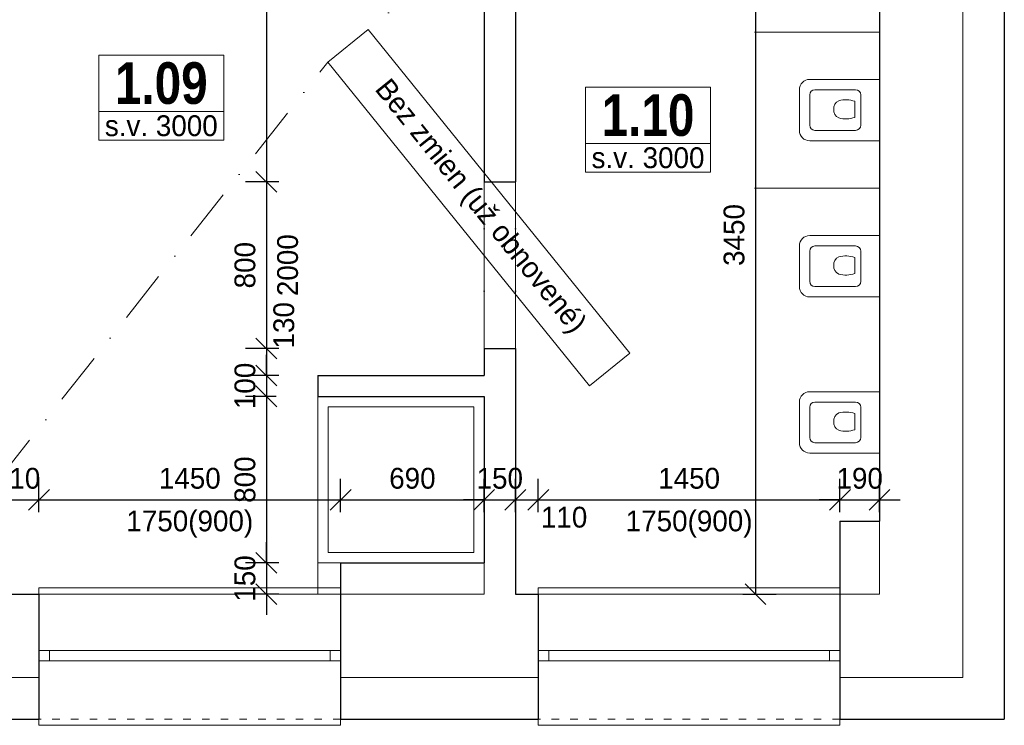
# Model space of a CAD drawing. Header units: millimetres. Extents: x -65956 to 5894746, y -14679 to 163521.
# Tile 35 of 89: x -40239 to -35506, y 29197 to 32586. Entities that reach past the tile are written whole.
import ezdxf

# ---------------------------------------------------------------- set-up
doc = ezdxf.new("R2010")
doc.units = ezdxf.units.MM
for name, pattern in [('__$$DASHDOT$$', [10.01, 5, -2.5, 0.01, -2.5]), ('ACAD_ISO03W100', [30, 12, -18]), ('ČERCHOVANÁ', [1, 0.5, -0.25, 0, -0.25])]:
    doc.linetypes.add(name, pattern=pattern)
doc.layers.get('0').update_dxf_attribs({"lineweight": 5})
doc.layers.get('Defpoints').update_dxf_attribs({"color": 2, "lineweight": 30})
doc.layers.add('- pomocna', color=232, linetype='Continuous', lineweight=0, plot=False)
for name, color, linetype, lineweight in [('- zariadenie', 30, 'Continuous', 0), ('A-Místnosti-T', 6, 'Continuous', 5), ('H popisky', 30, 'Continuous', 25), ('H stavba', 82, 'Continuous', 30), ('KOTY', 51, 'Continuous', 5), ('m_popis', 7, 'Continuous', 0), ('otvor', 163, 'Continuous', 5), ('Tbč stavba', 4, 'ČERCHOVANÁ', 0), ('Tč stavba', 7, 'ACAD_ISO03W100', 5), ('VT sanita', 210, 'Continuous', 5)]:
    doc.layers.add(name, color=color, linetype=linetype, lineweight=lineweight)
doc.styles.add('1-100_te_2mm_200', font='technic_.ttf', dxfattribs={"height": 200})
doc.styles.add('1-20_ce_5mm_100', font='GOTHIC.TTF', dxfattribs={"height": 100})
doc.styles.add('1-50_ce_2mm_100', font='GOTHIC.TTF', dxfattribs={"height": 100})
doc.dimstyles.new('technic_1-100', dxfattribs={"dimtxt": 200, "dimasz": 240, "dimexe": 300, "dimexo": 200, "dimgap": 100, "dimtad": 1, "dimdec": 1, "dimrnd": 0.5, "dimtxsty": '1-100_te_2mm_200', "dimblk": 'OBLIQUE', "dimcen": 2.5, "dimclrd": 256, "dimclrt": 256, "dimadec": 0, "dimazin": 0, "dimtfac": 1, "dimtdec": 1, "dimtix": 1, "dimtmove": 1, "dimatfit": 3, "dimldrblk": 'OBLIQUE', "dimfxl": 400, "dimfxlon": 1, "dimarcsym": 0})

# ---------------------------------------------------------------- blocks, each defined once
blk = doc.blocks.new('_Oblique')
at = {"color": 0, "linetype": 'ByBlock', "lineweight": -2}
blk.add_line((-0.5, -0.5), (0.5, 0.5), dxfattribs=at)
blk = doc.blocks.new('*D548')
at = {"layer": 'Defpoints', "color": 0, "transparency": 16777216}
for p in [(-40146, 30280.3), (-40356, 29977), (-40146, 29827)]:
    blk.add_point(p, dxfattribs=at)
at = {"layer": 'KOTY', "color": 0, "lineweight": -2, "transparency": 16777216}
for p, q in [((-40356, 30220.3), (-40356, 30380.3)), ((-40146, 30220.3), (-40146, 30380.3))]:
    blk.add_line(p, q, dxfattribs=at)
at = {"layer": 'KOTY', "lineweight": -2, "transparency": 16777216}
for p, q in [((-40356, 30280.3), (-40456, 30280.3)), ((-40356, 30280.3), (-40146, 30280.3)), ((-40146, 30280.3), (-40046, 30280.3))]:
    blk.add_line(p, q, dxfattribs=at)
at = {"layer": 'KOTY', "lineweight": -2, "transparency": 16777216, "xscale": 100, "yscale": 100, "zscale": 100}
blk.add_blockref('_Oblique', (-40356, 30280.3), dxfattribs=at)
at = {"layer": 'KOTY', "lineweight": -2, "transparency": 16777216, "xscale": 100, "yscale": 100, "zscale": 100, "rotation": 180}
blk.add_blockref('_Oblique', (-40146, 30280.3), dxfattribs=at)
at = {"layer": 'KOTY', "transparency": 16777216, "insert": (-40251, 30382.8), "char_height": 100, "attachment_point": 5, "style": '1-20_ce_5mm_100'}
blk.add_mtext('210', dxfattribs=at)
blk = doc.blocks.new('*D425')
at = {"layer": 'Defpoints', "color": 0, "transparency": 16777216}
for p in [(-38696, 30280.3), (-40146, 29827), (-38696, 29827)]:
    blk.add_point(p, dxfattribs=at)
at = {"layer": 'KOTY', "color": 0, "lineweight": -2, "transparency": 16777216}
for p, q in [((-40146, 30220.3), (-40146, 30380.3)), ((-38696, 30220.3), (-38696, 30380.3))]:
    blk.add_line(p, q, dxfattribs=at)
at = {"layer": 'KOTY', "lineweight": -2, "transparency": 16777216}
blk.add_line((-40146, 30280.3), (-38696, 30280.3), dxfattribs=at)
at = {"layer": 'KOTY', "lineweight": -2, "transparency": 16777216, "xscale": 100, "yscale": 100, "zscale": 100, "rotation": 180}
blk.add_blockref('_Oblique', (-40146, 30280.3), dxfattribs=at)
at = {"layer": 'KOTY', "lineweight": -2, "transparency": 16777216, "xscale": 100, "yscale": 100, "zscale": 100}
blk.add_blockref('_Oblique', (-38696, 30280.3), dxfattribs=at)
at = {"layer": 'KOTY', "transparency": 16777216, "char_height": 100, "attachment_point": 5, "style": '1-20_ce_5mm_100'}
for s, insert in [('1450', (-39421, 30382.8)), ('1750(900)', (-39421, 30163.6))]:
    blk.add_mtext(s, dxfattribs=dict(at, insert=insert))
blk = doc.blocks.new('*D549')
at = {"layer": 'Defpoints', "color": 0, "transparency": 16777216}
for p in [(-38006, 30280.3), (-38006, 29977), (-38696, 29827)]:
    blk.add_point(p, dxfattribs=at)
at = {"layer": 'KOTY', "color": 0, "lineweight": -2, "transparency": 16777216}
for p, q in [((-38696, 30220.3), (-38696, 30380.3)), ((-38006, 30220.3), (-38006, 30380.3))]:
    blk.add_line(p, q, dxfattribs=at)
at = {"layer": 'KOTY', "lineweight": -2, "transparency": 16777216}
blk.add_line((-38696, 30280.3), (-38006, 30280.3), dxfattribs=at)
at = {"layer": 'KOTY', "lineweight": -2, "transparency": 16777216, "xscale": 100, "yscale": 100, "zscale": 100, "rotation": 180}
blk.add_blockref('_Oblique', (-38696, 30280.3), dxfattribs=at)
at = {"layer": 'KOTY', "lineweight": -2, "transparency": 16777216, "xscale": 100, "yscale": 100, "zscale": 100}
blk.add_blockref('_Oblique', (-38006, 30280.3), dxfattribs=at)
at = {"layer": 'KOTY', "transparency": 16777216, "insert": (-38351, 30382.8), "char_height": 100, "attachment_point": 5, "style": '1-20_ce_5mm_100'}
blk.add_mtext('690', dxfattribs=at)
blk = doc.blocks.new('*D554')
at = {"layer": 'Defpoints', "color": 0, "transparency": 16777216}
for p in [(-37856, 30280.3), (-38006, 29977), (-37856, 29827)]:
    blk.add_point(p, dxfattribs=at)
at = {"layer": 'KOTY', "color": 0, "lineweight": -2, "transparency": 16777216}
for p, q in [((-38006, 30220.3), (-38006, 30380.3)), ((-37856, 30220.3), (-37856, 30380.3))]:
    blk.add_line(p, q, dxfattribs=at)
at = {"layer": 'KOTY', "lineweight": -2, "transparency": 16777216}
for p, q in [((-38006, 30280.3), (-38106, 30280.3)), ((-38006, 30280.3), (-37856, 30280.3)), ((-37856, 30280.3), (-37756, 30280.3))]:
    blk.add_line(p, q, dxfattribs=at)
at = {"layer": 'KOTY', "lineweight": -2, "transparency": 16777216, "xscale": 100, "yscale": 100, "zscale": 100}
blk.add_blockref('_Oblique', (-38006, 30280.3), dxfattribs=at)
at = {"layer": 'KOTY', "lineweight": -2, "transparency": 16777216, "xscale": 100, "yscale": 100, "zscale": 100, "rotation": 180}
blk.add_blockref('_Oblique', (-37856, 30280.3), dxfattribs=at)
at = {"layer": 'KOTY', "transparency": 16777216, "insert": (-37931, 30382.8), "char_height": 100, "attachment_point": 5, "style": '1-20_ce_5mm_100'}
blk.add_mtext('150', dxfattribs=at)
blk = doc.blocks.new('*D555')
at = {"layer": 'Defpoints', "color": 0, "transparency": 16777216}
for p in [(-37746, 30280.3), (-37856, 29827), (-37746, 29827)]:
    blk.add_point(p, dxfattribs=at)
at = {"layer": 'KOTY', "color": 0, "lineweight": -2, "transparency": 16777216}
for p, q in [((-37856, 30220.3), (-37856, 30380.3)), ((-37746, 30220.3), (-37746, 30380.3))]:
    blk.add_line(p, q, dxfattribs=at)
at = {"layer": 'KOTY', "lineweight": -2, "transparency": 16777216}
blk.add_line((-37856, 30280.3), (-37746, 30280.3), dxfattribs=at)
at = {"layer": 'KOTY', "lineweight": -2, "transparency": 16777216, "xscale": 100, "yscale": 100, "zscale": 100, "rotation": 180}
blk.add_blockref('_Oblique', (-37856, 30280.3), dxfattribs=at)
at = {"layer": 'KOTY', "lineweight": -2, "transparency": 16777216, "xscale": 100, "yscale": 100, "zscale": 100}
blk.add_blockref('_Oblique', (-37746, 30280.3), dxfattribs=at)
at = {"layer": 'KOTY', "transparency": 16777216, "insert": (-37621.8, 30196), "char_height": 100, "attachment_point": 5, "style": '1-20_ce_5mm_100'}
blk.add_mtext('110', dxfattribs=at)
blk = doc.blocks.new('*D426')
at = {"layer": 'Defpoints', "color": 0, "transparency": 16777216}
for p in [(-36296, 30280.3), (-37746, 29827), (-36296, 29827)]:
    blk.add_point(p, dxfattribs=at)
at = {"layer": 'KOTY', "color": 0, "lineweight": -2, "transparency": 16777216}
for p, q in [((-37746, 30220.3), (-37746, 30380.3)), ((-36296, 30220.3), (-36296, 30380.3))]:
    blk.add_line(p, q, dxfattribs=at)
at = {"layer": 'KOTY', "lineweight": -2, "transparency": 16777216}
blk.add_line((-37746, 30280.3), (-36296, 30280.3), dxfattribs=at)
at = {"layer": 'KOTY', "lineweight": -2, "transparency": 16777216, "xscale": 100, "yscale": 100, "zscale": 100, "rotation": 180}
blk.add_blockref('_Oblique', (-37746, 30280.3), dxfattribs=at)
at = {"layer": 'KOTY', "lineweight": -2, "transparency": 16777216, "xscale": 100, "yscale": 100, "zscale": 100}
blk.add_blockref('_Oblique', (-36296, 30280.3), dxfattribs=at)
at = {"layer": 'KOTY', "transparency": 16777216, "char_height": 100, "attachment_point": 5, "style": '1-20_ce_5mm_100'}
for s, insert in [('1450', (-37021, 30382.8)), ('1750(900)', (-37021, 30163.6))]:
    blk.add_mtext(s, dxfattribs=dict(at, insert=insert))
blk = doc.blocks.new('*D427')
at = {"layer": 'Defpoints', "color": 0, "transparency": 16777216}
for p in [(-36106, 30280.3), (-36296, 29827), (-36106, 29827)]:
    blk.add_point(p, dxfattribs=at)
at = {"layer": 'KOTY', "color": 0, "lineweight": -2, "transparency": 16777216}
for p, q in [((-36296, 30220.3), (-36296, 30380.3)), ((-36106, 30220.3), (-36106, 30380.3))]:
    blk.add_line(p, q, dxfattribs=at)
at = {"layer": 'KOTY', "lineweight": -2, "transparency": 16777216}
for p, q in [((-36296, 30280.3), (-36396, 30280.3)), ((-36296, 30280.3), (-36106, 30280.3)), ((-36106, 30280.3), (-36006, 30280.3))]:
    blk.add_line(p, q, dxfattribs=at)
at = {"layer": 'KOTY', "lineweight": -2, "transparency": 16777216, "xscale": 100, "yscale": 100, "zscale": 100}
blk.add_blockref('_Oblique', (-36296, 30280.3), dxfattribs=at)
at = {"layer": 'KOTY', "lineweight": -2, "transparency": 16777216, "xscale": 100, "yscale": 100, "zscale": 100, "rotation": 180}
blk.add_blockref('_Oblique', (-36106, 30280.3), dxfattribs=at)
at = {"layer": 'KOTY', "transparency": 16777216, "insert": (-36201, 30382.8), "char_height": 100, "attachment_point": 5, "style": '1-20_ce_5mm_100'}
blk.add_mtext('190', dxfattribs=at)
blk = doc.blocks.new('*D559')
at = {"layer": 'Defpoints', "color": 0, "transparency": 16777216}
for p in [(-36106, 33277), (-37746, 29827), (-36702, 29827)]:
    blk.add_point(p, dxfattribs=at)
at = {"layer": 'KOTY', "color": 0, "lineweight": -2, "transparency": 16777216}
for p, q in [((-36642, 33277), (-36802, 33277)), ((-36762, 29827), (-36602, 29827))]:
    blk.add_line(p, q, dxfattribs=at)
at = {"layer": 'KOTY', "lineweight": -2, "transparency": 16777216}
blk.add_line((-36702, 33277), (-36702, 29827), dxfattribs=at)
at = {"layer": 'KOTY', "lineweight": -2, "transparency": 16777216, "xscale": 100, "yscale": 100, "zscale": 100}
for p, rotation in [((-36702, 33277), 90), ((-36702, 29827), 270)]:
    blk.add_blockref('_Oblique', p, dxfattribs=dict(at, rotation=rotation))
at = {"layer": 'KOTY', "transparency": 16777216, "insert": (-36804.6, 31552), "char_height": 100, "attachment_point": 5, "rotation": 90, "style": '1-20_ce_5mm_100'}
blk.add_mtext('3450', dxfattribs=at)
blk = doc.blocks.new('fdgfdsgdfs')
at = {"layer": '- zariadenie'}
for p, q in [((1096714.8, -605249), (1096519.8, -605249)), ((1096469.8, -605299), (1096469.8, -605634.1)), ((1096519.8, -605324), (1096519.8, -605519.1)), ((1096689.8, -605299), (1096544.8, -605299)), ((1096714.8, -605519.1), (1096714.8, -605324)), ((1096764.8, -605634.1), (1096764.8, -605299)), ((1096620.8, -605515), (1096582.2, -605515)), ((1096620.8, -605515), (1096659.5, -605515)), ((1096689.8, -605544.1), (1096544.8, -605544.1)), ((1096469.8, -605634.1), (1096764.8, -605634.1))]:
    blk.add_line(p, q, dxfattribs=at)
for centre, radius, start, end in [((1096519.8, -605299), 50, 90, 180), ((1096714.8, -605299), 50, 0, 90), ((1096544.8, -605324), 25, 90, 180), ((1096689.8, -605324), 25, 0, 90), ((1096617.4, -605455.8), 41.5, 84.2198, 156.4961), ((1096624.3, -605455.8), 41.5, 23.5039, 95.7802), ((1096700.5, -605472.5), 125.7, 164.6539, 199.755), ((1096541.2, -605472.5), 125.7, 340.245, 15.346), ((1096544.8, -605519.1), 25, 180, 270), ((1096689.8, -605519.1), 25, 270, 0)]:
    blk.add_arc(centre, radius, start, end, dxfattribs=at)
blk = doc.blocks.new('*D562')
at = {"layer": 'Defpoints', "color": 0, "transparency": 16777216}
for p in [(-38006, 34127), (-39052.8, 31807), (-38006, 31807)]:
    blk.add_point(p, dxfattribs=at)
at = {"layer": 'KOTY', "color": 0, "lineweight": -2, "transparency": 16777216}
for p, q in [((-38992.8, 34127), (-39152.8, 34127)), ((-38992.8, 31807), (-39152.8, 31807))]:
    blk.add_line(p, q, dxfattribs=at)
at = {"layer": 'KOTY', "lineweight": -2, "transparency": 16777216}
blk.add_line((-39052.8, 34127), (-39052.8, 31807), dxfattribs=at)
at = {"layer": 'KOTY', "lineweight": -2, "transparency": 16777216, "xscale": 100, "yscale": 100, "zscale": 100}
for p, rotation in [((-39052.8, 34127), 90), ((-39052.8, 31807), 270)]:
    blk.add_blockref('_Oblique', p, dxfattribs=dict(at, rotation=rotation))
at = {"layer": 'KOTY', "transparency": 16777216, "insert": (-39155.4, 32967), "char_height": 100, "attachment_point": 5, "rotation": 90, "style": '1-20_ce_5mm_100'}
blk.add_mtext('2320', dxfattribs=at)
blk = doc.blocks.new('*D563')
at = {"layer": 'Defpoints', "color": 0, "transparency": 16777216}
for p in [(-38006, 31807), (-39052.8, 31007), (-38006, 31007)]:
    blk.add_point(p, dxfattribs=at)
at = {"layer": 'KOTY', "color": 0, "lineweight": -2, "transparency": 16777216}
for p, q in [((-38992.8, 31807), (-39152.8, 31807)), ((-38992.8, 31007), (-39152.8, 31007))]:
    blk.add_line(p, q, dxfattribs=at)
at = {"layer": 'KOTY', "lineweight": -2, "transparency": 16777216}
blk.add_line((-39052.8, 31807), (-39052.8, 31007), dxfattribs=at)
at = {"layer": 'KOTY', "lineweight": -2, "transparency": 16777216, "xscale": 100, "yscale": 100, "zscale": 100}
for p, rotation in [((-39052.8, 31807), 90), ((-39052.8, 31007), 270)]:
    blk.add_blockref('_Oblique', p, dxfattribs=dict(at, rotation=rotation))
at = {"layer": 'KOTY', "transparency": 16777216, "char_height": 100, "attachment_point": 5, "rotation": 90, "style": '1-20_ce_5mm_100'}
for s, insert in [('2000', (-38950.3, 31407)), ('800', (-39155.4, 31407))]:
    blk.add_mtext(s, dxfattribs=dict(at, insert=insert))
blk = doc.blocks.new('*D564')
at = {"layer": 'Defpoints', "color": 0, "transparency": 16777216}
for p in [(-38006, 31007), (-39052.8, 30877), (-38006, 30877)]:
    blk.add_point(p, dxfattribs=at)
at = {"layer": 'KOTY', "color": 0, "lineweight": -2, "transparency": 16777216}
for p, q in [((-38992.8, 31007), (-39152.8, 31007)), ((-38992.8, 30877), (-39152.8, 30877))]:
    blk.add_line(p, q, dxfattribs=at)
at = {"layer": 'KOTY', "lineweight": -2, "transparency": 16777216}
blk.add_line((-39052.8, 31007), (-39052.8, 30877), dxfattribs=at)
at = {"layer": 'KOTY', "lineweight": -2, "transparency": 16777216, "xscale": 100, "yscale": 100, "zscale": 100}
for p, rotation in [((-39052.8, 31007), 90), ((-39052.8, 30877), 270)]:
    blk.add_blockref('_Oblique', p, dxfattribs=dict(at, rotation=rotation))
at = {"layer": 'KOTY', "transparency": 16777216, "insert": (-38968.6, 31118.3), "char_height": 100, "attachment_point": 5, "rotation": 90, "style": '1-20_ce_5mm_100'}
blk.add_mtext('130', dxfattribs=at)
blk = doc.blocks.new('*D565')
at = {"layer": 'Defpoints', "color": 0, "transparency": 16777216}
for p in [(-38006, 30877), (-39052.8, 30777), (-38806, 30777)]:
    blk.add_point(p, dxfattribs=at)
at = {"layer": 'KOTY', "lineweight": -2, "transparency": 16777216}
for p, q in [((-39052.8, 30877), (-39052.8, 30977)), ((-39052.8, 30877), (-39052.8, 30777)), ((-39052.8, 30777), (-39052.8, 30677))]:
    blk.add_line(p, q, dxfattribs=at)
at = {"layer": 'KOTY', "color": 0, "lineweight": -2, "transparency": 16777216}
for p, q in [((-38992.8, 30877), (-39152.8, 30877)), ((-39006, 30777), (-39152.8, 30777))]:
    blk.add_line(p, q, dxfattribs=at)
at = {"layer": 'KOTY', "lineweight": -2, "transparency": 16777216, "xscale": 100, "yscale": 100, "zscale": 100}
for p, rotation in [((-39052.8, 30877), 270), ((-39052.8, 30777), 90)]:
    blk.add_blockref('_Oblique', p, dxfattribs=dict(at, rotation=rotation))
at = {"layer": 'KOTY', "transparency": 16777216, "insert": (-39155.4, 30827), "char_height": 100, "attachment_point": 5, "rotation": 90, "style": '1-20_ce_5mm_100'}
blk.add_mtext('100', dxfattribs=at)
blk = doc.blocks.new('*D566')
at = {"layer": 'Defpoints', "color": 0, "transparency": 16777216}
for p in [(-38806, 30777), (-39052.8, 29977), (-38696, 29977)]:
    blk.add_point(p, dxfattribs=at)
at = {"layer": 'KOTY', "color": 0, "lineweight": -2, "transparency": 16777216}
for p, q in [((-39006, 30777), (-39152.8, 30777)), ((-38992.8, 29977), (-39152.8, 29977))]:
    blk.add_line(p, q, dxfattribs=at)
at = {"layer": 'KOTY', "lineweight": -2, "transparency": 16777216}
blk.add_line((-39052.8, 30777), (-39052.8, 29977), dxfattribs=at)
at = {"layer": 'KOTY', "lineweight": -2, "transparency": 16777216, "xscale": 100, "yscale": 100, "zscale": 100}
for p, rotation in [((-39052.8, 30777), 90), ((-39052.8, 29977), 270)]:
    blk.add_blockref('_Oblique', p, dxfattribs=dict(at, rotation=rotation))
at = {"layer": 'KOTY', "transparency": 16777216, "insert": (-39155.4, 30377), "char_height": 100, "attachment_point": 5, "rotation": 90, "style": '1-20_ce_5mm_100'}
blk.add_mtext('800', dxfattribs=at)
blk = doc.blocks.new('*D567')
at = {"layer": 'Defpoints', "color": 0, "transparency": 16777216}
for p in [(-38696, 29977), (-39052.8, 29827), (-38696, 29827)]:
    blk.add_point(p, dxfattribs=at)
at = {"layer": 'KOTY', "lineweight": -2, "transparency": 16777216}
for p, q in [((-39052.8, 29977), (-39052.8, 30077)), ((-39052.8, 29977), (-39052.8, 29827)), ((-39052.8, 29827), (-39052.8, 29727))]:
    blk.add_line(p, q, dxfattribs=at)
at = {"layer": 'KOTY', "color": 0, "lineweight": -2, "transparency": 16777216}
for p, q in [((-38992.8, 29977), (-39152.8, 29977)), ((-38992.8, 29827), (-39152.8, 29827))]:
    blk.add_line(p, q, dxfattribs=at)
at = {"layer": 'KOTY', "lineweight": -2, "transparency": 16777216, "xscale": 100, "yscale": 100, "zscale": 100}
for p, rotation in [((-39052.8, 29977), 270), ((-39052.8, 29827), 90)]:
    blk.add_blockref('_Oblique', p, dxfattribs=dict(at, rotation=rotation))
at = {"layer": 'KOTY', "transparency": 16777216, "insert": (-39155.4, 29902), "char_height": 100, "attachment_point": 5, "rotation": 90, "style": '1-20_ce_5mm_100'}
blk.add_mtext('150', dxfattribs=at)
blk = doc.blocks.new('*T443')
at = {"layer": 'Defpoints', "color": 8, "linetype": 'ByBlock', "lineweight": 0, "transparency": 16777216}
for p, q in [((0, 0), (600, 0)), ((0, 0), (0, -270.7)), ((600, 0), (600, -270.7)), ((0, -270.7), (600, -270.7))]:
    blk.add_line(p, q, dxfattribs=at)
at = {"layer": 'H popisky', "color": 0, "transparency": 16777216, "insert": (300, -135.3), "char_height": 200, "width": 596, "attachment_point": 5, "style": '1-50_ce_2mm_100'}
blk.add_mtext('{\\fTechnicLite|b1|i0|c2|p2;\\C256;1.09}', dxfattribs=at)
blk = doc.blocks.new('*T444')
at = {"layer": 'Defpoints', "color": 8, "linetype": 'ByBlock', "lineweight": 0, "transparency": 16777216}
for p, q in [((0, 0), (600, 0)), ((0, 0), (0, -270.7)), ((600, 0), (600, -270.7)), ((0, -270.7), (600, -270.7))]:
    blk.add_line(p, q, dxfattribs=at)
at = {"layer": 'H popisky', "color": 0, "transparency": 16777216, "insert": (300, -135.3), "char_height": 200, "width": 596, "attachment_point": 5, "style": '1-50_ce_2mm_100'}
blk.add_mtext('{\\fTechnicLite|b1|i0|c2|p2;\\C256;1.10}', dxfattribs=at)
blk = doc.blocks.new('*T465')
at = {"layer": 'Defpoints', "color": 8, "linetype": 'ByBlock', "lineweight": 0, "transparency": 16777216}
for p, q in [((0, 0), (194.4, 157.2)), ((194.4, 157.2), (1452, -1397.9)), ((0, 0), (1257.7, -1555.1)), ((1257.7, -1555.1), (1452, -1397.9))]:
    blk.add_line(p, q, dxfattribs=at)
at = {"layer": 'A-Místnosti-T', "color": 0, "transparency": 16777216, "insert": (726, -698.9), "char_height": 100, "width": 1996, "attachment_point": 5, "rotation": 308.964, "style": '1-50_ce_2mm_100'}
blk.add_mtext('Bez zmien (už obnovené) ', dxfattribs=at)
blk = doc.blocks.new('*T410')
at = {"layer": 'Defpoints', "color": 8, "linetype": 'ByBlock', "lineweight": 0, "transparency": 16777216}
for p, q in [((0, 137.3), (600, 137.3)), ((0, 0), (0, 137.3)), ((600, 0), (600, 137.3)), ((0, 0), (600, 0))]:
    blk.add_line(p, q, dxfattribs=at)
at = {"layer": 'm_popis', "color": 0, "transparency": 16777216, "insert": (300, 68.7), "char_height": 100, "width": 596, "attachment_point": 5, "style": '1-50_ce_2mm_100'}
blk.add_mtext('s.v. 3000', dxfattribs=at)
blk = doc.blocks.new('*T411')
at = {"layer": 'Defpoints', "color": 8, "linetype": 'ByBlock', "lineweight": 0, "transparency": 16777216}
for p, q in [((0, 137.3), (600, 137.3)), ((0, 0), (0, 137.3)), ((600, 0), (600, 137.3)), ((0, 0), (600, 0))]:
    blk.add_line(p, q, dxfattribs=at)
at = {"layer": 'm_popis', "color": 0, "transparency": 16777216, "insert": (300, 68.7), "char_height": 100, "width": 596, "attachment_point": 5, "style": '1-50_ce_2mm_100'}
blk.add_mtext('s.v. 3000', dxfattribs=at)

msp = doc.modelspace()

# ---------------------------------------------------------------- linework, layer by layer
at = {"layer": '- pomocna'}
msp.add_lwpolyline([(-40656.01, 29977.03), (-40356.01, 29977.03), (-40356.01, 29827.03), (-38696.01, 29827.03), (-38696.01, 29977.03), (-38006.01, 29977.03), (-38006.01, 30777.03), (-38806.01, 30777.03), (-38806.01, 30877.03), (-38006.01, 30877.03), (-38006.01, 34527.03), (-40656.01, 34527.03), (-40656.01, 29977.03)], dxfattribs=at)
msp.add_lwpolyline([(-37856.01, 29827.03), (-36106.01, 29827.03), (-36106.01, 33277.03), (-37856.01, 33277.03)], close=True, dxfattribs=at)
at = {"layer": '- zariadenie'}
for p, q in [((-36106.01, 32527.03), (-36706.01, 32527.03)), ((-36106.01, 31777.03), (-36706.01, 31777.03))]:
    msp.add_line(p, q, dxfattribs=at)
for points in [[(-38006.01, 29977.03), (-38806.01, 29977.03), (-38806.01, 30777.03), (-38006.01, 30777.03)], [(-38056.01, 30027.03), (-38756.01, 30027.03), (-38756.01, 30727.03), (-38056.01, 30727.03)]]:
    msp.add_lwpolyline(points, close=True, dxfattribs=at)
at = {"linetype": 'Continuous'}
for p, q in [((-35706.01, 33727.03), (-35706.01, 29427.03)), ((-38696.01, 29827.03), (-38006.01, 29827.03)), ((-36296.01, 29827.03), (-36106.01, 29827.03)), ((-43576.01, 29427.03), (-40146.01, 29427.03)), ((-38696.01, 29427.03), (-37746.01, 29427.03)), ((-36296.01, 29427.03), (-35706.01, 29427.03))]:
    msp.add_line(p, q, dxfattribs=at)
for p, q in [((-36106.01, 30177.03), (-36106.01, 29827.03)), ((-38806.01, 29977.03), (-38806.01, 29827.03)), ((-38006.01, 29827.03), (-38006.01, 29977.03))]:
    msp.add_line(p, q)
at = {"layer": 'H stavba'}
for p, q in [((-35506.01, 33727.03), (-35506.01, 29227.03)), ((-38006.01, 33427.03), (-38006.01, 31807.03)), ((-36106.01, 33277.03), (-36106.01, 30177.03)), ((-37856.01, 33227.03), (-37856.01, 31807.03)), ((-38006.01, 31807.03), (-37856.01, 31807.03)), ((-38006.01, 31007.03), (-38006.01, 30877.03)), ((-38006.01, 31007.03), (-37856.01, 31007.03)), ((-37856.01, 31007.03), (-37856.01, 29827.03)), ((-38806.01, 30877.03), (-38806.01, 30777.03)), ((-38806.01, 30877.03), (-38006.01, 30877.03)), ((-38806.01, 30777.03), (-38006.01, 30777.03)), ((-38006.01, 30777.03), (-38006.01, 29977.03)), ((-36296.01, 30177.03), (-36106.01, 30177.03)), ((-36296.01, 30177.03), (-36296.01, 29227.03)), ((-38696.01, 29977.03), (-38696.01, 29227.03)), ((-38696.01, 29977.03), (-38006.01, 29977.03)), ((-40356.01, 29827.03), (-40146.01, 29827.03)), ((-40146.01, 29827.03), (-40146.01, 29227.03)), ((-37856.01, 29827.03), (-37746.01, 29827.03)), ((-37746.01, 29827.03), (-37746.01, 29227.03)), ((-43576.01, 29227.03), (-40146.01, 29227.03)), ((-38696.01, 29227.03), (-37746.01, 29227.03)), ((-36296.01, 29227.03), (-35506.01, 29227.03))]:
    msp.add_line(p, q, dxfattribs=at)
at = {"layer": 'otvor'}
for p, q in [((-40146.01, 29557.03), (-38696.01, 29557.03)), ((-40096.01, 29507.03), (-40096.01, 29557.03)), ((-38746.01, 29507.03), (-38746.01, 29557.03)), ((-37746.01, 29557.03), (-36296.01, 29557.03)), ((-37696.01, 29507.03), (-37696.01, 29557.03)), ((-36346.01, 29507.03), (-36346.01, 29557.03)), ((-40146.01, 29507.03), (-38696.01, 29507.03)), ((-37746.01, 29507.03), (-36296.01, 29507.03))]:
    msp.add_line(p, q, dxfattribs=at)
for points in [[(-38696.01, 29827.03), (-38696.01, 29857.03), (-40146.01, 29857.03), (-40146.01, 29827.03)], [(-36296.01, 29827.03), (-36296.01, 29857.03), (-37746.01, 29857.03), (-37746.01, 29827.03)], [(-38696.01, 29227.03), (-38696.01, 29197.03), (-40146.01, 29197.03), (-40146.01, 29227.03)], [(-36296.01, 29227.03), (-36296.01, 29197.03), (-37746.01, 29197.03), (-37746.01, 29227.03)]]:
    msp.add_lwpolyline(points, dxfattribs=at)
at = {"layer": 'Tbč stavba', "ltscale": 300}
for p, q in [((-38006.01, 31807.03), (-38006.01, 31007.03)), ((-37856.01, 31807.03), (-37856.01, 31007.03))]:
    msp.add_line(p, q, dxfattribs=at)
at = {"layer": 'Tč stavba', "ltscale": 3}
for p, q in [((-38696.01, 29827.03), (-40146.01, 29827.03)), ((-36296.01, 29827.03), (-37746.01, 29827.03)), ((-38696.01, 29227.03), (-40146.01, 29227.03)), ((-36296.01, 29227.03), (-37746.01, 29227.03))]:
    msp.add_line(p, q, dxfattribs=at)
at = {"layer": 'VT sanita', "linetype": '__$$DASHDOT$$', "ltscale": 50}
msp.add_lwpolyline([(-40656.01, 29977.03), (-38757.52, 32382.64), (-36106.01, 34527.03)], dxfattribs=at)

# ---------------------------------------------------------------- block references
for name, p in [('*T465', (-38757.52, 32382.64)), ('*T443', (-39857.95, 32415.55)), ('*T444', (-37518.44, 32261.86)), ('*T410', (-39857.95, 32007.55)), ('*T411', (-37518.44, 31853.86))]:
    msp.add_blockref(name, p)
at = {"layer": 'H stavba', "rotation": 90}
for p in [(-641740.1, -1064465.3), (-641740.1, -1065215.3), (-641740.1, -1065965.3)]:
    msp.add_blockref('fdgfdsgdfs', p, dxfattribs=at)

# ---------------------------------------------------------------- dimensions: what is measured, and where the dimension line sits
at = {"layer": 'KOTY'}
for base, p1, p2, picture, middle in [((-39052.85, 31807.03), (-38006.01, 34127.03), (-38006.01, 31807.03), '*D562', (-39155.37, 32967.03)), ((-36702.05, 29827.03), (-36106.01, 33277.03), (-37746.01, 29827.03), '*D559', (-36804.56, 31552.03)), ((-39052.85, 30777.03), (-38006.01, 30877.03), (-38806.01, 30777.03), '*D565', (-39155.37, 30827.03)), ((-39052.85, 29977.03), (-38806.01, 30777.03), (-38696.01, 29977.03), '*D566', (-39155.37, 30377.03)), ((-39052.85, 29827.03), (-38696.01, 29977.03), (-38696.01, 29827.03), '*D567', (-39155.37, 29902.03))]:
    dim = msp.add_linear_dim(base=base, p1=p1, p2=p2, angle=90, dimstyle='technic_1-100', override={"dimtxt": 100, "dimasz": 100, "dimexe": 100, "dimgap": 50, "dimtxsty": '1-20_ce_5mm_100', "dimfxl": 60}, dxfattribs=at)
    dim.commit()
    dim.dimension.update_dxf_attribs({"geometry": picture, "text_midpoint": middle})
dim = msp.add_linear_dim(base=(-39052.85, 31007.03), p1=(-38006.01, 31807.03), p2=(-38006.01, 31007.03), angle=90, text='<>\\X 2000', dimstyle='technic_1-100', override={"dimtxt": 100, "dimasz": 100, "dimexe": 100, "dimgap": 50, "dimtxsty": '1-20_ce_5mm_100', "dimfxl": 60}, dxfattribs=at)
dim.commit()
dim.dimension.update_dxf_attribs({"geometry": '*D563', "text_midpoint": (-39052.85, 31407.03)})
dim = msp.add_linear_dim(base=(-39052.85, 30877.03), p1=(-38006.01, 31007.03), p2=(-38006.01, 30877.03), angle=90, dimstyle='technic_1-100', override={"dimtxt": 100, "dimasz": 100, "dimexe": 100, "dimgap": 50, "dimtxsty": '1-20_ce_5mm_100', "dimfxl": 60}, dxfattribs=at)
dim.commit()
dim.dimension.update_dxf_attribs({"geometry": '*D564', "text_midpoint": (-38866.06, 31118.28), "dimtype": 160})
for base, p1, p2, picture, middle in [((-40146.01, 30280.25), (-40356.01, 29977.03), (-40146.01, 29827.03), '*D548', (-40251.01, 30382.77)), ((-38006.01, 30280.25), (-38696.01, 29827.03), (-38006.01, 29977.03), '*D549', (-38351.01, 30382.77)), ((-37856.01, 30280.25), (-38006.01, 29977.03), (-37856.01, 29827.03), '*D554', (-37931.01, 30382.77)), ((-36106.01, 30280.25), (-36296.01, 29827.03), (-36106.01, 29827.03), '*D427', (-36201.01, 30382.77))]:
    dim = msp.add_linear_dim(base=base, p1=p1, p2=p2, dimstyle='technic_1-100', override={"dimtxt": 100, "dimasz": 100, "dimexe": 100, "dimgap": 50, "dimtxsty": '1-20_ce_5mm_100', "dimfxl": 60}, dxfattribs=at)
    dim.commit()
    dim.dimension.update_dxf_attribs({"geometry": picture, "text_midpoint": middle})
for base, p1, p2, picture, middle in [((-38696.01, 30280.25), (-40146.01, 29827.03), (-38696.01, 29827.03), '*D425', (-39421.01, 30280.25)), ((-36296.01, 30280.25), (-37746.01, 29827.03), (-36296.01, 29827.03), '*D426', (-37021.01, 30280.25))]:
    dim = msp.add_linear_dim(base=base, p1=p1, p2=p2, text='<>\\X 1750(900)', dimstyle='technic_1-100', override={"dimtxt": 100, "dimasz": 100, "dimexe": 100, "dimgap": 50, "dimtxsty": '1-20_ce_5mm_100', "dimfxl": 60}, dxfattribs=at)
    dim.commit()
    dim.dimension.update_dxf_attribs({"geometry": picture, "text_midpoint": middle})
dim = msp.add_linear_dim(base=(-37746.01, 30280.25), p1=(-37856.01, 29827.03), p2=(-37746.01, 29827.03), dimstyle='technic_1-100', override={"dimtxt": 100, "dimasz": 100, "dimexe": 100, "dimgap": 50, "dimtxsty": '1-20_ce_5mm_100', "dimfxl": 60}, dxfattribs=at)
dim.commit()
dim.dimension.update_dxf_attribs({"geometry": '*D555', "text_midpoint": (-37621.82, 30093.53), "dimtype": 160})

doc.saveas('drawing.dxf')
